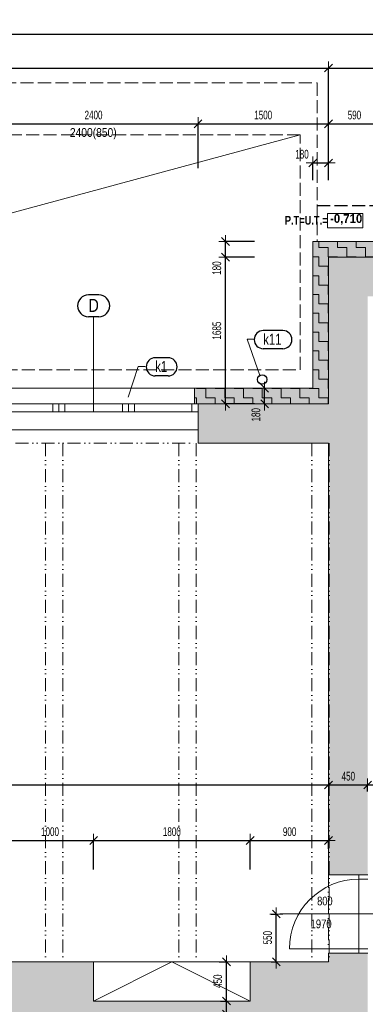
# Model space of a CAD drawing. Header units: millimetres. Extents: x -19372 to 59327, y -69634 to -42168.
# Tile 37 of 44: x 13627 to 17600, y -54054 to -42743. Entities that reach past the tile are written whole.
import ezdxf

# ---------------------------------------------------------------- set-up
doc = ezdxf.new("R2010")
doc.units = ezdxf.units.MM
doc.header["$PDMODE"] = 65
doc.linetypes.add('Carkovana 2x_1', pattern=[200, 150, -50])
doc.linetypes.add('JIS_09_15', pattern=[300, 150, -50, 0, -50, 0, -50])
for name, color, linetype, lineweight in [('XR$10$ZPEVNĚNÉ PLOCHY - ČÁRKOVANĚ_1', 7, 'Continuous', 25), ('XR$2$1.NP - STÁVAJÍCÍ_1', 7, 'Continuous', 25), ('XR$3$KOTY_1', 7, 'Continuous', 25), ('XR$4$VÝROBKY_1', 7, 'Continuous', 25), ('XR$5$OKNA + IZOLANT_1', 7, 'Continuous', 25), ('XR$7$1.NP - FILING_1', 7, 'Continuous', 25), ('XR$8$1.NP - NÁVRH_1', 7, 'Continuous', 25)]:
    doc.layers.add(name, color=color, linetype=linetype, lineweight=lineweight)
doc.styles.add('ARIAL', font='ARIAL.TTF')
doc.styles.add('ARIALNARROW', font='ARIALN.TTF')
doc.dimstyles.new('DIMSTYLE_10', dxfattribs={"dimtxt": 100, "dimasz": 150, "dimexe": 0, "dimexo": 0, "dimgap": 50, "dimtad": 2, "dimdec": 0, "dimrnd": 5, "dimzin": 12, "dimdsep": 46, "dimtxsty": 'ARIALNARROW', "dimblk1": 'ALL_ML_STRICH', "dimblk2": 'ALL_ML_STRICH', "dimsah": 1, "dimcen": 0, "dimclrd": 6, "dimclre": 6, "dimclrt": 6, "dimadec": 0, "dimazin": 0, "dimtfac": 1, "dimtdec": 0, "dimtix": 1, "dimtmove": 2, "dimatfit": 3, "dimfxl": 0, "dimtvp": 1.2, "dimtzin": 0, "dimlwd": 0, "dimlwe": 13, "dimarcsym": 0})
doc.dimstyles.new('DIMSTYLE_3', dxfattribs={"dimtxt": 100, "dimasz": 150, "dimexe": 0, "dimexo": 0, "dimgap": 50, "dimtad": 2, "dimdec": 0, "dimrnd": 5, "dimdsep": 46, "dimtxsty": 'ARIALNARROW', "dimblk1": 'ALL_ML_STRICH', "dimblk2": 'ALL_ML_STRICH', "dimsah": 1, "dimcen": 0, "dimclrd": 6, "dimclre": 6, "dimclrt": 6, "dimadec": 0, "dimazin": 0, "dimtfac": 1, "dimtdec": 0, "dimtix": 1, "dimtmove": 2, "dimatfit": 3, "dimfxl": 0, "dimtzin": 0, "dimlwd": 0, "dimlwe": 13, "dimarcsym": 0})
doc.dimstyles.new('DIMSTYLE_5', dxfattribs={"dimtxt": 100, "dimasz": 150, "dimexe": 0, "dimexo": 0, "dimgap": 50, "dimtad": 2, "dimdec": 0, "dimrnd": 5, "dimdsep": 46, "dimtxsty": 'ARIALNARROW', "dimblk1": 'ALL_ML_STRICH', "dimblk2": 'ALL_ML_STRICH', "dimsah": 1, "dimcen": 0, "dimclrd": 6, "dimclre": 6, "dimclrt": 6, "dimadec": 0, "dimazin": 0, "dimtfac": 1, "dimtdec": 0, "dimtix": 1, "dimtmove": 2, "dimatfit": 3, "dimfxl": 0, "dimtvp": 1.2, "dimtzin": 0, "dimlwd": 0, "dimlwe": 13, "dimarcsym": 0})

# ---------------------------------------------------------------- blocks, each defined once
blk = doc.blocks.new('ALL_ML_STRICH')
at = {"color": 0, "linetype": 'ByBlock', "lineweight": -2}
for p, q in [((-1, 0), (0.5, 0)), ((-0.3, -0.3), (0.3, 0.3)), ((0, -0.5), (0, 0.5))]:
    blk.add_line(p, q, dxfattribs=at)
blk = doc.blocks.new('*D12')
at = {"layer": 'DEFPOINTS', "color": 6, "linetype": 'Continuous', "lineweight": 13}
for p in [(5377, -51493), (5377, -51534), (17177, -51545)]:
    blk.add_point(p, dxfattribs=at)
at = {"layer": 'XR$3$KOTY_1', "color": 6, "linetype": 'Continuous', "lineweight": -2}
for p, q in [((17177, -51445), (17177, -51534)), ((5377, -51593), (5377, -51534)), ((5377, -51534), (17177, -51534))]:
    blk.add_line(p, q, dxfattribs=at)
at = {"layer": 'XR$3$KOTY_1', "color": 6, "linetype": 'Continuous', "lineweight": 13, "xscale": 150, "yscale": 150, "zscale": 150, "rotation": 180}
blk.add_blockref('ALL_ML_STRICH', (5377, -51534), dxfattribs=at)
at = {"layer": 'XR$3$KOTY_1', "color": 6, "linetype": 'Continuous', "lineweight": 13, "xscale": 150, "yscale": 150, "zscale": 150}
blk.add_blockref('ALL_ML_STRICH', (17177, -51534), dxfattribs=at)
at = {"layer": 'XR$3$KOTY_1', "color": 6, "linetype": 'Continuous', "lineweight": 13, "insert": (11272, -51434), "char_height": 100, "width": 405.71, "attachment_point": 5, "style": 'ARIALNARROW'}
blk.add_mtext('\\W0.81;\\A1;{11800}', dxfattribs=at)
blk = doc.blocks.new('*D13')
at = {"layer": 'DEFPOINTS', "color": 6, "linetype": 'Continuous', "lineweight": 13}
for p in [(17177, -51534), (17177, -51545), (17627, -51510)]:
    blk.add_point(p, dxfattribs=at)
at = {"layer": 'XR$3$KOTY_1', "color": 6, "linetype": 'Continuous', "lineweight": -2}
for p, q in [((17177, -51445), (17177, -51534)), ((17177, -51534), (17627, -51534)), ((17627, -51610), (17627, -51534))]:
    blk.add_line(p, q, dxfattribs=at)
at = {"layer": 'XR$3$KOTY_1', "color": 6, "linetype": 'Continuous', "lineweight": 13, "xscale": 150, "yscale": 150, "zscale": 150, "rotation": 180}
blk.add_blockref('ALL_ML_STRICH', (17177, -51534), dxfattribs=at)
at = {"layer": 'XR$3$KOTY_1', "color": 6, "linetype": 'Continuous', "lineweight": 13, "xscale": 150, "yscale": 150, "zscale": 150}
blk.add_blockref('ALL_ML_STRICH', (17627, -51534), dxfattribs=at)
at = {"layer": 'XR$3$KOTY_1', "color": 6, "linetype": 'Continuous', "lineweight": 13, "insert": (17405, -51434), "char_height": 100, "width": 243.43, "attachment_point": 5, "style": 'ARIALNARROW'}
blk.add_mtext('\\W0.81;\\A1;{450}', dxfattribs=at)
blk = doc.blocks.new('*D14')
at = {"layer": 'DEFPOINTS', "color": 6, "linetype": 'Continuous', "lineweight": 13}
for p in [(23157, -51448), (17627, -51510), (17627, -51534)]:
    blk.add_point(p, dxfattribs=at)
at = {"layer": 'XR$3$KOTY_1', "color": 6, "linetype": 'Continuous', "lineweight": -2}
for p, q in [((17627, -51610), (17627, -51534)), ((17627, -51534), (23157, -51534)), ((23157, -51548), (23157, -51534))]:
    blk.add_line(p, q, dxfattribs=at)
at = {"layer": 'XR$3$KOTY_1', "color": 6, "linetype": 'Continuous', "lineweight": 13, "xscale": 150, "yscale": 150, "zscale": 150, "rotation": 180}
blk.add_blockref('ALL_ML_STRICH', (17627, -51534), dxfattribs=at)
at = {"layer": 'XR$3$KOTY_1', "color": 6, "linetype": 'Continuous', "lineweight": 13, "xscale": 150, "yscale": 150, "zscale": 150}
blk.add_blockref('ALL_ML_STRICH', (23157, -51534), dxfattribs=at)
at = {"layer": 'XR$3$KOTY_1', "color": 6, "linetype": 'Continuous', "lineweight": 13, "insert": (20391, -51434), "char_height": 100, "width": 324.57, "attachment_point": 5, "style": 'ARIALNARROW'}
blk.add_mtext('\\W0.81;\\A1;{5530}', dxfattribs=at)
blk = doc.blocks.new('*D31')
at = {"layer": 'DEFPOINTS', "color": 6, "linetype": 'Continuous', "lineweight": 13}
for p in [(13477, -52172), (13477, -52605), (14477, -52605)]:
    blk.add_point(p, dxfattribs=at)
at = {"layer": 'XR$3$KOTY_1', "color": 6, "linetype": 'Continuous', "lineweight": -2}
for p, q in [((13477, -52505), (13477, -52172)), ((13477, -52172), (14477, -52172)), ((14477, -52505), (14477, -52172))]:
    blk.add_line(p, q, dxfattribs=at)
at = {"layer": 'XR$3$KOTY_1', "color": 6, "linetype": 'Continuous', "lineweight": 13, "xscale": 150, "yscale": 150, "zscale": 150, "rotation": 180}
blk.add_blockref('ALL_ML_STRICH', (13477, -52172), dxfattribs=at)
at = {"layer": 'XR$3$KOTY_1', "color": 6, "linetype": 'Continuous', "lineweight": 13, "xscale": 150, "yscale": 150, "zscale": 150}
blk.add_blockref('ALL_ML_STRICH', (14477, -52172), dxfattribs=at)
at = {"layer": 'XR$3$KOTY_1', "color": 6, "linetype": 'Continuous', "lineweight": 13, "insert": (13976, -52072), "char_height": 100, "width": 324.57, "attachment_point": 5, "style": 'ARIALNARROW'}
blk.add_mtext('\\W0.81;\\A1;{1000}', dxfattribs=at)
blk = doc.blocks.new('*D32')
at = {"layer": 'DEFPOINTS', "color": 6, "linetype": 'Continuous', "lineweight": 13}
for p in [(14477, -52172), (14477, -52605), (16277, -52605)]:
    blk.add_point(p, dxfattribs=at)
at = {"layer": 'XR$3$KOTY_1', "color": 6, "linetype": 'Continuous', "lineweight": -2}
for p, q in [((14477, -52505), (14477, -52172)), ((14477, -52172), (16277, -52172)), ((16277, -52505), (16277, -52172))]:
    blk.add_line(p, q, dxfattribs=at)
at = {"layer": 'XR$3$KOTY_1', "color": 6, "linetype": 'Continuous', "lineweight": 13, "xscale": 150, "yscale": 150, "zscale": 150, "rotation": 180}
blk.add_blockref('ALL_ML_STRICH', (14477, -52172), dxfattribs=at)
at = {"layer": 'XR$3$KOTY_1', "color": 6, "linetype": 'Continuous', "lineweight": 13, "xscale": 150, "yscale": 150, "zscale": 150}
blk.add_blockref('ALL_ML_STRICH', (16277, -52172), dxfattribs=at)
at = {"layer": 'XR$3$KOTY_1', "color": 6, "linetype": 'Continuous', "lineweight": 13, "insert": (15376, -52072), "char_height": 100, "width": 324.57, "attachment_point": 5, "style": 'ARIALNARROW'}
blk.add_mtext('\\W0.81;\\A1;{1800}', dxfattribs=at)
blk = doc.blocks.new('*D33')
at = {"layer": 'DEFPOINTS', "color": 6, "linetype": 'Continuous', "lineweight": 13}
for p in [(16277, -52172), (17177, -52167), (16277, -52605)]:
    blk.add_point(p, dxfattribs=at)
at = {"layer": 'XR$3$KOTY_1', "color": 6, "linetype": 'Continuous', "lineweight": -2}
for p, q in [((16277, -52505), (16277, -52172)), ((16277, -52172), (17177, -52172)), ((17177, -52267), (17177, -52172))]:
    blk.add_line(p, q, dxfattribs=at)
at = {"layer": 'XR$3$KOTY_1', "color": 6, "linetype": 'Continuous', "lineweight": 13, "xscale": 150, "yscale": 150, "zscale": 150, "rotation": 180}
blk.add_blockref('ALL_ML_STRICH', (16277, -52172), dxfattribs=at)
at = {"layer": 'XR$3$KOTY_1', "color": 6, "linetype": 'Continuous', "lineweight": 13, "xscale": 150, "yscale": 150, "zscale": 150}
blk.add_blockref('ALL_ML_STRICH', (17177, -52172), dxfattribs=at)
at = {"layer": 'XR$3$KOTY_1', "color": 6, "linetype": 'Continuous', "lineweight": 13, "insert": (16730, -52072), "char_height": 100, "width": 243.43, "attachment_point": 5, "style": 'ARIALNARROW'}
blk.add_mtext('\\W0.81;\\A1;{900}', dxfattribs=at)
blk = doc.blocks.new('*D49')
at = {"layer": 'DEFPOINTS', "color": 6, "linetype": 'Continuous', "lineweight": 13}
for p in [(16019, -53567), (16004, -54017), (16034, -54017)]:
    blk.add_point(p, dxfattribs=at)
at = {"layer": 'XR$3$KOTY_1', "color": 6, "linetype": 'Continuous', "lineweight": -2}
for p, q in [((15919, -53567), (16004, -53567)), ((16004, -54017), (16004, -53567)), ((15934, -54017), (16004, -54017))]:
    blk.add_line(p, q, dxfattribs=at)
at = {"layer": 'XR$3$KOTY_1', "color": 6, "linetype": 'Continuous', "lineweight": 13, "xscale": 150, "yscale": 150, "zscale": 150}
for p, rotation in [((16004, -53567), 90), ((16004, -54017), 270)]:
    blk.add_blockref('ALL_ML_STRICH', p, dxfattribs=dict(at, rotation=rotation))
at = {"layer": 'XR$3$KOTY_1', "color": 6, "linetype": 'Continuous', "lineweight": 13, "insert": (15904, -53789), "char_height": 100, "width": 243.43, "attachment_point": 5, "rotation": 90, "style": 'ARIALNARROW'}
blk.add_mtext('\\W0.81;\\A1;{450}', dxfattribs=at)
blk = doc.blocks.new('*D50')
at = {"layer": 'DEFPOINTS', "color": 6, "linetype": 'Continuous', "lineweight": 13}
for p in [(16034, -54017), (15986, -54167), (16004, -54167)]:
    blk.add_point(p, dxfattribs=at)
at = {"layer": 'XR$3$KOTY_1', "color": 6, "linetype": 'Continuous', "lineweight": -2}
for p, q in [((15934, -54017), (16004, -54017)), ((16004, -54167), (16004, -54017)), ((16086, -54167), (16004, -54167))]:
    blk.add_line(p, q, dxfattribs=at)
at = {"layer": 'XR$3$KOTY_1', "color": 6, "linetype": 'Continuous', "lineweight": 13, "xscale": 150, "yscale": 150, "zscale": 150}
for p, rotation in [((16004, -54017), 90), ((16004, -54167), 270)]:
    blk.add_blockref('ALL_ML_STRICH', p, dxfattribs=dict(at, rotation=rotation))
at = {"layer": 'XR$3$KOTY_1', "color": 6, "linetype": 'Continuous', "lineweight": 13, "insert": (15904, -54292), "char_height": 100, "width": 243.43, "attachment_point": 5, "rotation": 90, "style": 'ARIALNARROW'}
blk.add_mtext('\\W0.81;\\A1;{150}', dxfattribs=at)
blk = doc.blocks.new('*D52')
at = {"layer": 'DEFPOINTS', "color": 6, "linetype": 'Continuous', "lineweight": 13}
for p in [(16619, -53017), (16577, -53567), (16619, -53567)]:
    blk.add_point(p, dxfattribs=at)
at = {"layer": 'XR$3$KOTY_1', "color": 6, "linetype": 'Continuous', "lineweight": -2}
for p, q in [((16519, -53017), (16577, -53017)), ((16577, -53567), (16577, -53017)), ((16519, -53567), (16577, -53567))]:
    blk.add_line(p, q, dxfattribs=at)
at = {"layer": 'XR$3$KOTY_1', "color": 6, "linetype": 'Continuous', "lineweight": 13, "xscale": 150, "yscale": 150, "zscale": 150}
for p, rotation in [((16577, -53017), 90), ((16577, -53567), 270)]:
    blk.add_blockref('ALL_ML_STRICH', p, dxfattribs=dict(at, rotation=rotation))
at = {"layer": 'XR$3$KOTY_1', "color": 6, "linetype": 'Continuous', "lineweight": 13, "insert": (16477, -53289), "char_height": 100, "width": 243.43, "attachment_point": 5, "rotation": 90, "style": 'ARIALNARROW'}
blk.add_mtext('\\W0.81;\\A1;{550}', dxfattribs=at)
blk = doc.blocks.new('*D155')
at = {"layer": 'DEFPOINTS', "color": 6, "linetype": 'Continuous', "lineweight": 13}
for p in [(13277, -43939), (13277, -47157), (15677, -47157)]:
    blk.add_point(p, dxfattribs=at)
at = {"layer": 'XR$3$KOTY_1', "color": 6, "linetype": 'Continuous', "lineweight": -2}
for p, q in [((13277, -44450), (13277, -43939)), ((13277, -43939), (15677, -43939)), ((15677, -44450), (15677, -43939))]:
    blk.add_line(p, q, dxfattribs=at)
at = {"layer": 'XR$3$KOTY_1', "color": 6, "linetype": 'Continuous', "lineweight": 13, "xscale": 150, "yscale": 150, "zscale": 150, "rotation": 180}
blk.add_blockref('ALL_ML_STRICH', (13277, -43939), dxfattribs=at)
at = {"layer": 'XR$3$KOTY_1', "color": 6, "linetype": 'Continuous', "lineweight": 13, "xscale": 150, "yscale": 150, "zscale": 150}
blk.add_blockref('ALL_ML_STRICH', (15677, -43939), dxfattribs=at)
at = {"layer": 'XR$3$KOTY_1', "color": 6, "linetype": 'Continuous', "lineweight": 13, "insert": (14476, -43839), "char_height": 100, "width": 324.57, "attachment_point": 5, "style": 'ARIALNARROW'}
blk.add_mtext('\\W0.81;\\A1;{2400}', dxfattribs=at)
blk = doc.blocks.new('*D183')
at = {"layer": 'DEFPOINTS', "color": 6, "linetype": 'Continuous', "lineweight": 13}
for p in [(17177, -43939), (17177, -45472), (17767, -45472)]:
    blk.add_point(p, dxfattribs=at)
at = {"layer": 'XR$3$KOTY_1', "color": 6, "linetype": 'Continuous', "lineweight": -2}
for p, q in [((17177, -44450), (17177, -43939)), ((17177, -43939), (17767, -43939)), ((17767, -44450), (17767, -43939))]:
    blk.add_line(p, q, dxfattribs=at)
at = {"layer": 'XR$3$KOTY_1', "color": 6, "linetype": 'Continuous', "lineweight": 13, "xscale": 150, "yscale": 150, "zscale": 150, "rotation": 180}
blk.add_blockref('ALL_ML_STRICH', (17177, -43939), dxfattribs=at)
at = {"layer": 'XR$3$KOTY_1', "color": 6, "linetype": 'Continuous', "lineweight": 13, "xscale": 150, "yscale": 150, "zscale": 150}
blk.add_blockref('ALL_ML_STRICH', (17767, -43939), dxfattribs=at)
at = {"layer": 'XR$3$KOTY_1', "color": 6, "linetype": 'Continuous', "lineweight": 13, "insert": (17475, -43839), "char_height": 100, "width": 243.43, "attachment_point": 5, "style": 'ARIALNARROW'}
blk.add_mtext('\\W0.81;\\A1;{590}', dxfattribs=at)
blk = doc.blocks.new('*D187')
at = {"layer": 'DEFPOINTS', "color": 6, "linetype": 'Continuous', "lineweight": 13}
for p in [(15677, -43939), (17177, -45472), (15677, -47157)]:
    blk.add_point(p, dxfattribs=at)
at = {"layer": 'XR$3$KOTY_1', "color": 6, "linetype": 'Continuous', "lineweight": -2}
for p, q in [((15677, -44450), (15677, -43939)), ((15677, -43939), (17177, -43939)), ((17177, -44450), (17177, -43939))]:
    blk.add_line(p, q, dxfattribs=at)
at = {"layer": 'XR$3$KOTY_1', "color": 6, "linetype": 'Continuous', "lineweight": 13, "xscale": 150, "yscale": 150, "zscale": 150, "rotation": 180}
blk.add_blockref('ALL_ML_STRICH', (15677, -43939), dxfattribs=at)
at = {"layer": 'XR$3$KOTY_1', "color": 6, "linetype": 'Continuous', "lineweight": 13, "xscale": 150, "yscale": 150, "zscale": 150}
blk.add_blockref('ALL_ML_STRICH', (17177, -43939), dxfattribs=at)
at = {"layer": 'XR$3$KOTY_1', "color": 6, "linetype": 'Continuous', "lineweight": 13, "insert": (16426, -43839), "char_height": 100, "width": 324.57, "attachment_point": 5, "style": 'ARIALNARROW'}
blk.add_mtext('\\W0.81;\\A1;{1500}', dxfattribs=at)
blk = doc.blocks.new('*D188')
at = {"layer": 'DEFPOINTS', "color": 6, "linetype": 'Continuous', "lineweight": 13}
for p in [(-11508, -43299), (-11508, -45472), (17177, -45472)]:
    blk.add_point(p, dxfattribs=at)
at = {"layer": 'XR$3$KOTY_1', "color": 6, "linetype": 'Continuous', "lineweight": -2}
for p, q in [((-11508, -44450), (-11508, -43299)), ((-11508, -43299), (17177, -43299)), ((17177, -44450), (17177, -43299))]:
    blk.add_line(p, q, dxfattribs=at)
at = {"layer": 'XR$3$KOTY_1', "color": 6, "linetype": 'Continuous', "lineweight": 13, "xscale": 150, "yscale": 150, "zscale": 150, "rotation": 180}
blk.add_blockref('ALL_ML_STRICH', (-11508, -43299), dxfattribs=at)
at = {"layer": 'XR$3$KOTY_1', "color": 6, "linetype": 'Continuous', "lineweight": 13, "xscale": 150, "yscale": 150, "zscale": 150}
blk.add_blockref('ALL_ML_STRICH', (17177, -43299), dxfattribs=at)
at = {"layer": 'XR$3$KOTY_1', "color": 6, "linetype": 'Continuous', "lineweight": 13, "insert": (2830, -43199), "char_height": 100, "width": 405.71, "attachment_point": 5, "style": 'ARIALNARROW'}
blk.add_mtext('\\W0.81;\\A1;{28685}', dxfattribs=at)
blk = doc.blocks.new('*D233')
at = {"layer": 'DEFPOINTS', "color": 6, "linetype": 'Continuous', "lineweight": 13}
for p in [(17177, -43299), (17177, -45472), (23607, -45472)]:
    blk.add_point(p, dxfattribs=at)
at = {"layer": 'XR$3$KOTY_1', "color": 6, "linetype": 'Continuous', "lineweight": -2}
for p, q in [((17177, -44450), (17177, -43299)), ((17177, -43299), (23607, -43299)), ((23607, -44450), (23607, -43299))]:
    blk.add_line(p, q, dxfattribs=at)
at = {"layer": 'XR$3$KOTY_1', "color": 6, "linetype": 'Continuous', "lineweight": 13, "xscale": 150, "yscale": 150, "zscale": 150, "rotation": 180}
blk.add_blockref('ALL_ML_STRICH', (17177, -43299), dxfattribs=at)
at = {"layer": 'XR$3$KOTY_1', "color": 6, "linetype": 'Continuous', "lineweight": 13, "xscale": 150, "yscale": 150, "zscale": 150}
blk.add_blockref('ALL_ML_STRICH', (23607, -43299), dxfattribs=at)
at = {"layer": 'XR$3$KOTY_1', "color": 6, "linetype": 'Continuous', "lineweight": 13, "insert": (20391, -43199), "char_height": 100, "width": 324.57, "attachment_point": 5, "style": 'ARIALNARROW'}
blk.add_mtext('\\W0.81;\\A1;{6430}', dxfattribs=at)
blk = doc.blocks.new('*D253')
at = {"layer": 'DEFPOINTS', "color": 6, "linetype": 'Continuous', "lineweight": 13}
for p in [(-17938, -42909), (-17938, -45472), (23607, -45472)]:
    blk.add_point(p, dxfattribs=at)
at = {"layer": 'XR$3$KOTY_1', "color": 6, "linetype": 'Continuous', "lineweight": -2}
for p, q in [((-17938, -44450), (-17938, -42909)), ((-17938, -42909), (23607, -42909)), ((23607, -44450), (23607, -42909))]:
    blk.add_line(p, q, dxfattribs=at)
at = {"layer": 'XR$3$KOTY_1', "color": 6, "linetype": 'Continuous', "lineweight": 13, "xscale": 150, "yscale": 150, "zscale": 150, "rotation": 180}
blk.add_blockref('ALL_ML_STRICH', (-17938, -42909), dxfattribs=at)
at = {"layer": 'XR$3$KOTY_1', "color": 6, "linetype": 'Continuous', "lineweight": 13, "xscale": 150, "yscale": 150, "zscale": 150}
blk.add_blockref('ALL_ML_STRICH', (23607, -42909), dxfattribs=at)
at = {"layer": 'XR$3$KOTY_1', "color": 6, "linetype": 'Continuous', "lineweight": 13, "insert": (2830, -42809), "char_height": 100, "width": 405.71, "attachment_point": 5, "style": 'ARIALNARROW'}
blk.add_mtext('\\W0.81;\\A1;{41545}', dxfattribs=at)
blk = doc.blocks.new('*D262')
at = {"layer": 'DEFPOINTS', "color": 6, "linetype": 'Continuous', "lineweight": 13}
for p in [(16997, -44389), (16997, -45292), (17177, -45472)]:
    blk.add_point(p, dxfattribs=at)
at = {"layer": 'XR$3$KOTY_1', "color": 6, "linetype": 'Continuous', "lineweight": -2}
for p, q in [((16997, -44586), (16997, -44389)), ((16997, -44389), (17177, -44389)), ((17177, -44586), (17177, -44389))]:
    blk.add_line(p, q, dxfattribs=at)
at = {"layer": 'XR$3$KOTY_1', "color": 6, "linetype": 'Continuous', "lineweight": 13, "xscale": 150, "yscale": 150, "zscale": 150, "rotation": 180}
blk.add_blockref('ALL_ML_STRICH', (16997, -44389), dxfattribs=at)
at = {"layer": 'XR$3$KOTY_1', "color": 6, "linetype": 'Continuous', "lineweight": 13, "xscale": 150, "yscale": 150, "zscale": 150}
blk.add_blockref('ALL_ML_STRICH', (17177, -44389), dxfattribs=at)
at = {"layer": 'XR$3$KOTY_1', "color": 6, "linetype": 'Continuous', "lineweight": 13, "insert": (16872, -44289), "char_height": 100, "width": 243.43, "attachment_point": 5, "style": 'ARIALNARROW'}
blk.add_mtext('\\W0.81;\\A1;{180}', dxfattribs=at)
blk = doc.blocks.new('*D263')
at = {"layer": 'DEFPOINTS', "color": 6, "linetype": 'Continuous', "lineweight": 13}
for p in [(17177, -45472), (15993, -47157), (17177, -47157)]:
    blk.add_point(p, dxfattribs=at)
at = {"layer": 'XR$3$KOTY_1', "color": 6, "linetype": 'Continuous', "lineweight": -2}
for p, q in [((16326, -45472), (15993, -45472)), ((15993, -47157), (15993, -45472)), ((16326, -47157), (15993, -47157))]:
    blk.add_line(p, q, dxfattribs=at)
at = {"layer": 'XR$3$KOTY_1', "color": 6, "linetype": 'Continuous', "lineweight": 13, "xscale": 150, "yscale": 150, "zscale": 150}
for p, rotation in [((15993, -45472), 90), ((15993, -47157), 270)]:
    blk.add_blockref('ALL_ML_STRICH', p, dxfattribs=dict(at, rotation=rotation))
at = {"layer": 'XR$3$KOTY_1', "color": 6, "linetype": 'Continuous', "lineweight": 13, "insert": (15893, -46315), "char_height": 100, "width": 324.57, "attachment_point": 5, "rotation": 90, "style": 'ARIALNARROW'}
blk.add_mtext('\\W0.81;\\A1;{1685}', dxfattribs=at)
blk = doc.blocks.new('*D264')
at = {"layer": 'DEFPOINTS', "color": 6, "linetype": 'Continuous', "lineweight": 13}
for p in [(16997, -45292), (15993, -45472), (17177, -45472)]:
    blk.add_point(p, dxfattribs=at)
at = {"layer": 'XR$3$KOTY_1', "color": 6, "linetype": 'Continuous', "lineweight": -2}
for p, q in [((16326, -45292), (15993, -45292)), ((15993, -45472), (15993, -45292)), ((16326, -45472), (15993, -45472))]:
    blk.add_line(p, q, dxfattribs=at)
at = {"layer": 'XR$3$KOTY_1', "color": 6, "linetype": 'Continuous', "lineweight": 13, "xscale": 150, "yscale": 150, "zscale": 150}
for p, rotation in [((15993, -45292), 90), ((15993, -45472), 270)]:
    blk.add_blockref('ALL_ML_STRICH', p, dxfattribs=dict(at, rotation=rotation))
at = {"layer": 'XR$3$KOTY_1', "color": 6, "linetype": 'Continuous', "lineweight": 13, "insert": (15893, -45597), "char_height": 100, "width": 243.43, "attachment_point": 5, "rotation": 90, "style": 'ARIALNARROW'}
blk.add_mtext('\\W0.81;\\A1;{180}', dxfattribs=at)
blk = doc.blocks.new('*D265')
at = {"layer": 'DEFPOINTS', "color": 6, "linetype": 'Continuous', "lineweight": 13}
for p in [(16997, -46977), (16443, -47157), (17177, -47157)]:
    blk.add_point(p, dxfattribs=at)
at = {"layer": 'XR$3$KOTY_1', "color": 6, "linetype": 'Continuous', "lineweight": -2}
for p, q in [((16443, -46977), (16443, -46977)), ((16443, -47157), (16443, -46977)), ((16443, -47157), (16443, -47157))]:
    blk.add_line(p, q, dxfattribs=at)
at = {"layer": 'XR$3$KOTY_1', "color": 6, "linetype": 'Continuous', "lineweight": 13, "xscale": 150, "yscale": 150, "zscale": 150}
for p, rotation in [((16443, -46977), 90), ((16443, -47157), 270)]:
    blk.add_blockref('ALL_ML_STRICH', p, dxfattribs=dict(at, rotation=rotation))
at = {"layer": 'XR$3$KOTY_1', "color": 6, "linetype": 'Continuous', "lineweight": 13, "insert": (16343, -47282), "char_height": 100, "width": 243.43, "attachment_point": 5, "rotation": 90, "style": 'ARIALNARROW'}
blk.add_mtext('\\W0.81;\\A1;{180}', dxfattribs=at)
blk = doc.blocks.new('KOMPLEXNÍ OBJEKT_41')
at = {"layer": 'XR$5$OKNA + IZOLANT_1', "color": 7, "linetype": 'Continuous', "lineweight": 13}
for p, q in [((15637, -47157), (15637, -46977)), ((15677, -47157), (15637, -47157))]:
    blk.add_line(p, q, dxfattribs=at)

msp = doc.modelspace()

# ---------------------------------------------------------------- hatches: boundary and pattern name
at = {"layer": 'XR$7$1.NP - FILING_1', "linetype": 'Continuous', "lineweight": 13}
msp.add_hatch(color=11, dxfattribs=at).paths.add_polyline_path([(17807.2, -45471.7), (17807.2, -45291.7), (16997.2, -45291.7), (16997.2, -46976.7), (15637.2, -46976.7), (15637.2, -47156.7), (17177.2, -47156.7), (17177.2, -45471.7)], flags=0)
h = msp.add_hatch(dxfattribs=at)
h.set_pattern_fill('VZOR', scale=108, style=0, pattern_type=2)
h.set_pattern_definition([(0, (216, 216), (108, 108), [108, -108]), (90, (216, 216), (-108, 108), [108, -108])])
h.paths.add_polyline_path([(17807.2, -45471.7), (17807.2, -45291.7), (16997.2, -45291.7), (16997.2, -46976.7), (15637.2, -46976.7), (15637.2, -47156.7), (17177.2, -47156.7), (17177.2, -45471.7)], flags=0)
for points in [[(17767.2, -45471.7), (17177.2, -45471.7), (17177.2, -47156.7), (15677.2, -47156.7), (15677.2, -47606.7), (17177.2, -47606.7), (17177.2, -52566.7), (17627.2, -52566.7), (17627.2, -45921.7), (17767.2, -45921.7)], [(23157.2, -57146.7), (17627.2, -57146.7), (17627.2, -53466.7), (17177.2, -53466.7), (17177.2, -53566.7), (16277.2, -53566.7), (16277.2, -54016.7), (14477.2, -54016.7), (14477.2, -53566.7), (13477.2, -53566.7), (13477.2, -54166.7), (15377.2, -54166.7), (15377.2, -54266.7), (15477.2, -54266.7), (15477.2, -54166.7), (17177.2, -54166.7), (17177.2, -56646.7), (16677.2, -57146.7), (16677.2, -57596.7), (23607.2, -57596.7), (23607.2, -57021.7), (23157.2, -57021.7)]]:
    msp.add_hatch(color=254, dxfattribs=at).paths.add_polyline_path(points)

# ---------------------------------------------------------------- linework, layer by layer
at = {"layer": 'XR$10$ZPEVNĚNÉ PLOCHY - ČÁRKOVANĚ_1', "color": 204, "linetype": 'Carkovana 2x_1', "lineweight": 13}
for p, q in [((5637.2, -43466.7), (17047.2, -43466.7)), ((17047.2, -43466.7), (17047.2, -45291.7))]:
    msp.add_line(p, q, dxfattribs=at)
at = {"layer": 'XR$10$ZPEVNĚNÉ PLOCHY - ČÁRKOVANĚ_1', "color": 204, "linetype": 'Carkovana 2x_1', "lineweight": 25}
msp.add_line((24197.2, -44881.7), (17047.2, -44881.7), dxfattribs=at)
at = {"layer": 'XR$2$1.NP - STÁVAJÍCÍ_1', "color": 8, "linetype": 'Continuous', "lineweight": 18}
for p, q in [((17177.2, -45471.7), (17177.2, -47156.7)), ((17767.2, -45471.7), (17177.2, -45471.7)), ((17177.2, -47156.7), (15677.2, -47156.7)), ((15677.2, -47156.7), (15677.2, -47606.7)), ((15677.2, -47606.7), (15677.2, -47156.7)), ((17177.2, -47606.7), (15677.2, -47606.7)), ((17177.2, -47606.7), (17177.2, -52566.7)), ((17177.2, -52566.7), (17627.2, -52566.7)), ((17177.2, -53466.7), (17627.2, -53466.7)), ((17177.2, -53466.7), (17177.2, -53566.7)), ((14477.2, -53566.7), (13477.2, -53566.7)), ((14477.2, -54016.7), (14477.2, -53566.7)), ((17177.2, -53566.7), (16277.2, -53566.7)), ((16277.2, -54016.7), (16277.2, -53566.7)), ((16277.2, -54016.7), (14477.2, -54016.7))]:
    msp.add_line(p, q, dxfattribs=at)
at = {"layer": 'XR$2$1.NP - STÁVAJÍCÍ_1', "color": 8, "linetype": 'Continuous', "lineweight": 13}
for p, q in [((13277.2, -47456.7), (15677.2, -47456.7)), ((17527.2, -52566.7), (17527.2, -53466.7)), ((17527.2, -52616.7), (17627.2, -52616.7)), ((17900.1, -53016.7), (16619.1, -53016.7)), ((17527.2, -53416.7), (16727.2, -53416.7)), ((17527.2, -53416.7), (17627.2, -53416.7)), ((14477.2, -53566.7), (16277.2, -53566.7)), ((14477.2, -54016.7), (15377.2, -53566.7)), ((15377.2, -53566.7), (16277.2, -54016.7))]:
    msp.add_line(p, q, dxfattribs=at)
at = {"layer": 'XR$2$1.NP - STÁVAJÍCÍ_1', "color": 8, "linetype": 'JIS_09_15', "lineweight": 13}
for p, q in [((13277.2, -47606.7), (15677.2, -47606.7)), ((13924.7, -47606.7), (13924.7, -53566.7)), ((14124.7, -47606.7), (14124.7, -53566.7)), ((15454.7, -47606.7), (15454.7, -53566.7)), ((15654.7, -47606.7), (15654.7, -53566.7)), ((16984.7, -47606.7), (16984.7, -53566.7)), ((17184.7, -47606.7), (17184.7, -53566.7)), ((17177.2, -52566.7), (17177.2, -53466.7))]:
    msp.add_line(p, q, dxfattribs=at)
at = {"layer": 'XR$2$1.NP - STÁVAJÍCÍ_1', "color": 8, "linetype": 'Continuous', "lineweight": 13}
msp.add_arc((17527.2, -53416.7), 800, 90, 180, dxfattribs=at)
at = {"layer": 'XR$3$KOTY_1', "color": 7, "linetype": 'Continuous', "lineweight": 13}
msp.add_line((6852.2, -46766.7), (16852.2, -44066.7), dxfattribs=at)
at = {"layer": 'XR$3$KOTY_1', "color": 3, "linetype": 'Continuous', "lineweight": 25}
for p, q in [((14538.2, -45905.3), (14417.2, -45905.3)), ((14538.2, -46155.3), (14417.2, -46155.3)), ((16652.7, -46314.5), (16427.4, -46314.5)), ((16652.7, -46522.8), (16427.4, -46522.8)), ((15333.1, -46626.9), (15185.6, -46626.9)), ((15333.1, -46835.2), (15185.6, -46835.2))]:
    msp.add_line(p, q, dxfattribs=at)
at = {"layer": 'XR$3$KOTY_1', "color": 3, "linetype": 'Continuous', "lineweight": 13}
for p, q in [((14477.2, -46155.3), (14477.2, -47246.7)), ((16321.4, -46414.5), (16241.4, -46414.5)), ((16241.4, -46414.5), (16386.5, -46829.3)), ((14990.4, -46726.9), (14875.2, -47078.4)), ((15070.4, -46726.9), (14990.4, -46726.9))]:
    msp.add_line(p, q, dxfattribs=at)
at = {"layer": 'XR$3$KOTY_1', "color": 6, "linetype": 'Continuous', "lineweight": 13}
msp.add_lwpolyline([(17165.9, -45136.2), (17573.1, -45136.2), (17573.1, -44969.5), (17165.9, -44969.5), (17165.9, -45136.2)], dxfattribs=at)
at = {"layer": 'XR$3$KOTY_1', "color": 3, "linetype": 'Continuous', "lineweight": 25}
for centre, radius, start, end in [((14417.2, -46030.3), 125, 90, 270), ((14538.2, -46030.3), 125, 270, 90), ((16427.4, -46418.7), 104.2, 90, 270), ((16652.7, -46418.7), 104.2, 270, 90), ((15185.6, -46731.1), 104.2, 90, 270), ((15333.1, -46731.1), 104.2, 270, 90)]:
    msp.add_arc(centre, radius, start, end, dxfattribs=at)
at = {"layer": 'XR$4$VÝROBKY_1', "color": 5, "linetype": 'Carkovana 2x_1', "lineweight": 13}
for p, q in [((16852.2, -44066.7), (6852.2, -44066.7)), ((16852.2, -46766.7), (16852.2, -44066.7)), ((6852.2, -46766.7), (16852.2, -46766.7))]:
    msp.add_line(p, q, dxfattribs=at)
at = {"layer": 'XR$5$OKNA + IZOLANT_1', "color": 7, "linetype": 'Continuous', "lineweight": 13}
for p, q in [((16997.2, -46976.7), (16997.2, -45291.7)), ((16997.2, -45291.7), (17807.2, -45291.7)), ((15637.2, -46976.7), (13317.2, -46976.7)), ((15637.2, -46976.7), (16997.2, -46976.7))]:
    msp.add_line(p, q, dxfattribs=at)
at = {"layer": 'XR$5$OKNA + IZOLANT_1', "color": 132, "linetype": 'Continuous', "lineweight": 13}
for p, q in [((13277.2, -47156.7), (15677.2, -47156.7)), ((14007.2, -47246.7), (14007.2, -47156.7)), ((14077.2, -47246.7), (14077.2, -47156.7)), ((14147.2, -47246.7), (14147.2, -47156.7)), ((14807.2, -47246.7), (14807.2, -47156.7)), ((14877.2, -47246.7), (14877.2, -47156.7)), ((14947.2, -47246.7), (14947.2, -47156.7)), ((15607.2, -47246.7), (15607.2, -47156.7)), ((13277.2, -47246.7), (15677.2, -47246.7))]:
    msp.add_line(p, q, dxfattribs=at)
at = {"layer": 'XR$8$1.NP - NÁVRH_1', "color": 7, "linetype": 'Continuous', "lineweight": 25}
for centre in [(16414.4, -46876.7), (16414.9, -46876.7)]:
    msp.add_circle(centre, 55, dxfattribs=at)

# ---------------------------------------------------------------- block references
at = {"layer": 'XR$5$OKNA + IZOLANT_1', "color": 7, "linetype": 'Continuous', "lineweight": 13}
msp.add_blockref('KOMPLEXNÍ OBJEKT_41', (0, 0), dxfattribs=at)

# ---------------------------------------------------------------- texts
at = {"layer": 'XR$2$1.NP - STÁVAJÍCÍ_1', "color": 8, "linetype": 'Continuous', "lineweight": 18, "char_height": 100, "attachment_point": 5, "style": 'ARIALNARROW'}
for s, insert, width in [('\\W0.93;800', (17135, -52868.2), 225.547), ('\\W0.95;1970', (17091.8, -53130.9), 295.658)]:
    msp.add_mtext(s, dxfattribs=dict(at, insert=insert, width=width))
at = {"layer": 'XR$3$KOTY_1', "color": 6, "linetype": 'Continuous', "lineweight": 18, "insert": (14473, -44054.2), "char_height": 100, "width": 588.391, "attachment_point": 5, "style": 'ARIALNARROW'}
msp.add_mtext('\\W1.03;2400(850)', dxfattribs=at)
at = {"layer": 'XR$3$KOTY_1', "color": 6, "linetype": 'Continuous', "lineweight": 13, "char_height": 100, "attachment_point": 7, "style": 'ARIALNARROW'}
for s, insert, width in [('\\W0.93;\\fArial Narrow|i0|b1|c0|p0;P.T=U.T.=', (16675, -45099.5), 537.264), ('\\W1.14;\\fArial Narrow|i0|b1|c0|p0;-0,710', (17194.8, -45099.5), 435.194)]:
    msp.add_mtext(s, dxfattribs=dict(at, insert=insert, width=width))
at = {"layer": 'XR$3$KOTY_1', "color": 3, "linetype": 'Continuous', "lineweight": 25, "attachment_point": 7, "style": 'ARIAL'}
for s, insert, char_height, width in [('\\W0.79;D', (14417.2, -46100.3), 150, 180.285), ('\\W0.74;k11', (16427.4, -46477), 125, 271.783), ('\\W0.75;k1', (15185.6, -46789.4), 125, 194.675)]:
    msp.add_mtext(s, dxfattribs=dict(at, insert=insert, char_height=char_height, width=width))

# ---------------------------------------------------------------- dimensions: what is measured, and where the dimension line sits
at = {"layer": 'XR$3$KOTY_1', "color": 6, "linetype": 'Continuous', "lineweight": 13}
for base, p1, p2, dimstyle, picture, middle in [((23607.2, -42908.9), (-17937.8, -44450.4), (23607.2, -44450.4), 'DIMSTYLE_3', '*D253', (2830, -42808.9)), ((17177.2, -43298.8), (-11507.8, -44450.4), (17177.2, -44450.4), 'DIMSTYLE_3', '*D188', (2830, -43198.8)), ((23607.2, -43298.8), (17177.2, -44450.4), (23607.2, -44450.4), 'DIMSTYLE_3', '*D233', (20391.1, -43198.8)), ((15677.2, -43938.5), (13277.2, -44450.4), (15677.2, -44450.4), 'DIMSTYLE_3', '*D155', (14476.1, -43838.5)), ((17177.2, -43938.5), (15677.2, -44450.4), (17177.2, -44450.4), 'DIMSTYLE_3', '*D187', (16426.1, -43838.5)), ((17767.2, -43938.5), (17177.2, -44450.4), (17767.2, -44450.4), 'DIMSTYLE_3', '*D183', (17474.7, -43838.5)), ((17177.2, -44388.5), (16997.2, -44586), (17177.2, -44586), 'DIMSTYLE_10', '*D262', (16872, -44288.5)), ((17177.2, -51534.2), (5377.2, -51592.6), (17177.2, -51445.2), 'DIMSTYLE_3', '*D12', (11272.5, -51434.2)), ((17627.2, -51534.2), (17177.2, -51445.2), (17627.2, -51610.5), 'DIMSTYLE_3', '*D13', (17404.7, -51434.2)), ((23157.2, -51534.2), (17627.2, -51610.5), (23157.2, -51548.2), 'DIMSTYLE_3', '*D14', (20391.1, -51434.2)), ((14477.2, -52171.9), (13477.2, -52505), (14477.2, -52505), 'DIMSTYLE_3', '*D31', (13976.1, -52071.9)), ((16277.2, -52171.9), (14477.2, -52505), (16277.2, -52505), 'DIMSTYLE_3', '*D32', (15376.1, -52071.9)), ((17177.2, -52171.9), (16277.2, -52505), (17177.2, -52267.1), 'DIMSTYLE_3', '*D33', (16729.7, -52071.9))]:
    dim = msp.add_linear_dim(base=base, p1=p1, p2=p2, dimstyle=dimstyle, override={"dimpost": '<>', "dimclrd": 6, "dimclre": 6, "dimclrt": 6, "dimlwd": 0, "dimlwe": 13}, dxfattribs=at)
    dim.commit()
    dim.dimension.update_dxf_attribs({"geometry": picture, "text_midpoint": middle, "dimtype": 160})
for base, p1, p2, dimstyle, picture, middle in [((15993.1, -45291.7), (16326.5, -45471.7), (16326.5, -45291.7), 'DIMSTYLE_5', '*D264', (15893.1, -45596.8)), ((15993.1, -45471.7), (16326.5, -47156.7), (16326.5, -45471.7), 'DIMSTYLE_3', '*D263', (15893.1, -46315.2)), ((16443.1, -46976.7), (16443.1, -47156.7), (16443.1, -46976.7), 'DIMSTYLE_10', '*D265', (16343.1, -47281.8)), ((16577.1, -53016.7), (16519.1, -53566.7), (16519.1, -53016.7), 'DIMSTYLE_3', '*D52', (16477.1, -53289.1)), ((16003.9, -53566.7), (15934.3, -54016.7), (15919.3, -53566.7), 'DIMSTYLE_3', '*D49', (15903.9, -53789.1)), ((16003.9, -54016.7), (16086.1, -54166.7), (15934.3, -54016.7), 'DIMSTYLE_5', '*D50', (15903.9, -54291.8))]:
    dim = msp.add_linear_dim(base=base, p1=p1, p2=p2, angle=90, dimstyle=dimstyle, override={"dimpost": '<>', "dimclrd": 6, "dimclre": 6, "dimclrt": 6, "dimlwd": 0, "dimlwe": 13}, dxfattribs=at)
    dim.commit()
    dim.dimension.update_dxf_attribs({"geometry": picture, "text_midpoint": middle, "dimtype": 160})

doc.saveas('drawing.dxf')
